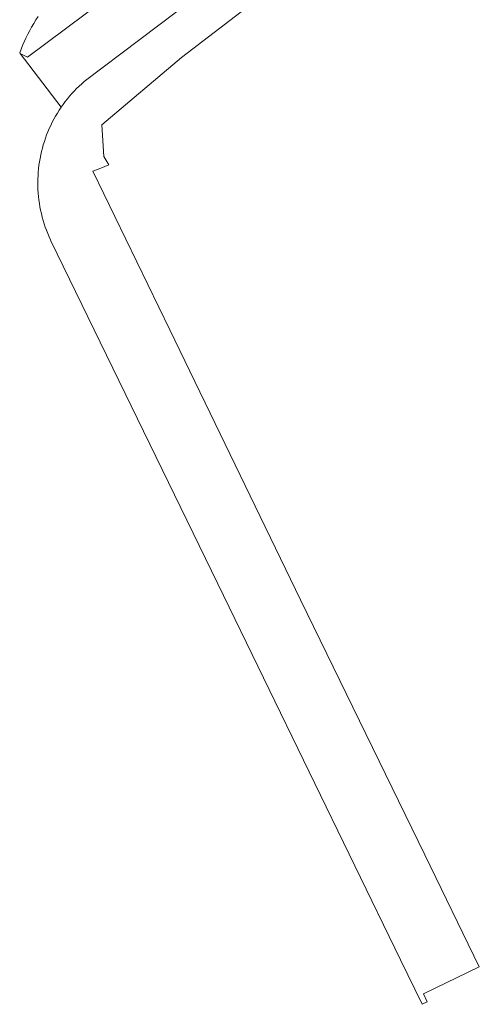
# Model space of a CAD drawing. Header units: metres. Extents: x 80938 to 82288, y 446951 to 448452.
# Tile 21 of 97: x 81725 to 81766, y 447110 to 447197. Entities that reach past the tile are written whole.
import ezdxf

# ---------------------------------------------------------------- set-up
doc = ezdxf.new("R2010")
doc.units = ezdxf.units.M
doc.header["$MEASUREMENT"] = 0
doc.layers.add('B-WE-OG-TERREIN_CULTUURSCHEIDING-GV', color=253, linetype='Continuous', lineweight=18)
doc.layers.add('B-WE-VH-VERHARDING_ASFALT-GV', color=253, linetype='Continuous', lineweight=18)

msp = doc.modelspace()

# ---------------------------------------------------------------- linework, layer by layer
at = {"layer": 'B-WE-OG-TERREIN_CULTUURSCHEIDING-GV', "linetype": 'Continuous', "lineweight": 0}
for points in [[(81726.636, 447197.7), (81726.44, 447197.393), (81726.252, 447197.081), (81726.07, 447196.765), (81725.896, 447196.445), (81725.728, 447196.122), (81725.568, 447195.794), (81725.415, 447195.464), (81725.269, 447195.13), (81725.13, 447194.793), (81725.011, 447194.485), (81725.058, 447194.424), (81725.705, 447194.104), (81744.498, 447208.123)], [(81740.564, 447199.397), (81730.727, 447191.954), (81730.497, 447191.75), (81730.271, 447191.54), (81730.052, 447191.325), (81729.838, 447191.103), (81729.63, 447190.877), (81729.427, 447190.644), (81729.231, 447190.407), (81729.042, 447190.165), (81728.858, 447189.918), (81728.692, 447189.681), (81728.681, 447189.666), (81728.511, 447189.41), (81728.347, 447189.149), (81728.19, 447188.884), (81728.04, 447188.615), (81727.898, 447188.343), (81727.762, 447188.067), (81727.633, 447187.787), (81727.512, 447187.504), (81727.398, 447187.218), (81727.292, 447186.929), (81727.193, 447186.638), (81727.102, 447186.344), (81727.019, 447186.047), (81726.943, 447185.749), (81726.875, 447185.449), (81726.815, 447185.147), (81726.762, 447184.844), (81726.718, 447184.539), (81726.681, 447184.234), (81726.653, 447183.927), (81726.632, 447183.62), (81726.62, 447183.312), (81726.615, 447183.005), (81726.619, 447182.697), (81726.63, 447182.389), (81726.65, 447182.082), (81726.677, 447181.776), (81726.712, 447181.47), (81726.756, 447181.165), (81726.807, 447180.862), (81726.866, 447180.56), (81726.933, 447180.259), (81727.008, 447179.96), (81727.09, 447179.664), (81727.18, 447179.37), (81727.278, 447179.078), (81727.383, 447178.789), (81727.496, 447178.502), (81727.616, 447178.219), (81727.743, 447177.939), (81727.776, 447177.87), (81742.539, 447147.535), (81758.709, 447114.268), (81760.62, 447110.336), (81761.068, 447110.554), (81760.729, 447111.259), (81765.675, 447113.657), (81760.857, 447123.552), (81749.843, 447146.121), (81738.295, 447169.998), (81731.493, 447184.003), (81732.198, 447184.292), (81732.896, 447184.578), (81732.451, 447185.327), (81732.285, 447188.108), (81739.321, 447194.058), (81744.6, 447198.096)]]:
    msp.add_lwpolyline(points, dxfattribs=at)
at = {"layer": 'B-WE-VH-VERHARDING_ASFALT-GV', "linetype": 'Continuous', "lineweight": 0}
msp.add_lwpolyline([(81744.498, 447208.123), (81725.705, 447194.104), (81725.058, 447194.424), (81728.692, 447189.681), (81728.858, 447189.918), (81729.042, 447190.165), (81729.231, 447190.407), (81729.427, 447190.644), (81729.63, 447190.877), (81729.838, 447191.103), (81730.052, 447191.325), (81730.271, 447191.54), (81730.497, 447191.75), (81730.727, 447191.954), (81740.564, 447199.397)], dxfattribs=at)

doc.saveas('drawing.dxf')
